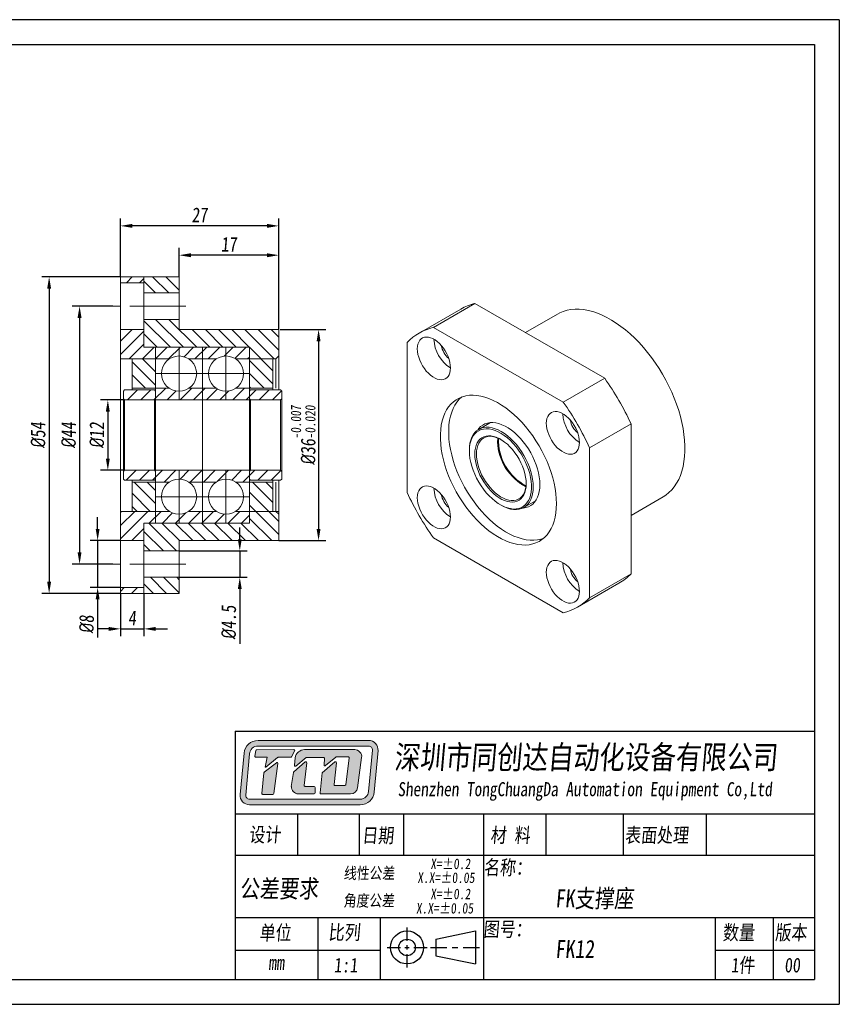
# Model space of a CAD drawing. Header units: millimetres. Extents: x 829 to 1066, y 138 to 306.
# Tile 2 of 2: x 926 to 1066, y 138 to 306. Entities that reach past the tile are written whole.
import ezdxf

# ---------------------------------------------------------------- set-up
doc = ezdxf.new("R2010")
doc.units = ezdxf.units.MM
doc.linetypes.add('CENTER2', pattern=[28.575, 19.05, -3.175, 3.175, -3.175])
doc.layers.get('0').update_dxf_attribs({"lineweight": 20})
for name, color, linetype, lineweight in [('中心线', 5, 'CENTER2', 13), ('外框', 7, 'Continuous', 25), ('文字', 3, 'Continuous', 18), ('标注', 1, 'Continuous', 13)]:
    doc.layers.add(name, color=color, linetype=linetype, lineweight=lineweight)
doc.styles.get("Standard").update_dxf_attribs({"font": 'SimSun.ttf', "width": 0.8, "oblique": 5})
doc.dimstyles.new('ISO-25', dxfattribs={"dimtxt": 2.5, "dimasz": 2, "dimexe": 1.25, "dimexo": 0, "dimtad": 1, "dimzin": 9, "dimdsep": 46, "dimtxsty": 'Standard', "dimcen": 2.5, "dimadec": 0, "dimazin": 2, "dimtfac": 1, "dimtix": 1, "dimtmove": 0, "dimatfit": 0, "dimfxl": 0, "dimarcsym": 0})

# ---------------------------------------------------------------- blocks, each defined once
blk = doc.blocks.new('Y')
at = {"lineweight": 30}
for p, q in [((-4136.76, 2009.27), (-3862.74, 2009.27)), ((-4154.44, 2003.97), (-3857.44, 2003.97)), ((-4154.44, 2003.97), (-3857.44, 2003.97))]:
    blk.add_line(p, q, dxfattribs=at)
for points in [[(-3857.44, 2213.99), (-4154.44, 2213.99), (-4154.44, 2003.97)], [(-4136.76, 2009.27), (-4136.76, 2208.69), (-3862.74, 2208.69)]]:
    blk.add_lwpolyline(points, dxfattribs=at)
blk = doc.blocks.new('W')
at = {"lineweight": 30}
for p, q in [((-3857.44, 2213.99), (-3857.44, 2003.97)), ((-3857.44, 2213.99), (-3857.44, 2003.97)), ((-3862.74, 2208.69), (-3862.74, 2009.27))]:
    blk.add_line(p, q, dxfattribs=at)
blk.add_blockref('Y', (0, 0))
blk = doc.blocks.new('*D10')
at = {"layer": 'Defpoints', "color": 0, "transparency": 16777216}
for p in [(942.33, 256.68), (936.66, 212.68), (942.33, 212.68)]:
    blk.add_point(p, dxfattribs=at)
at = {"layer": '标注', "color": 0, "lineweight": -2, "transparency": 16777216}
for p, q in [((942.33, 256.68), (935.41, 256.68)), ((936.66, 254.68), (936.66, 214.68)), ((942.33, 212.68), (935.41, 212.68))]:
    blk.add_line(p, q, dxfattribs=at)
at = {"layer": '标注', "color": 0, "transparency": 16777216}
for points in [[(936.32, 254.68), (936.99, 254.68), (936.66, 256.68)], [(936.32, 214.68), (936.99, 214.68), (936.66, 212.68)]]:
    blk.add_solid(points, dxfattribs=at)
at = {"layer": '标注', "color": 0, "transparency": 16777216, "insert": (934.78, 234.68), "char_height": 2.5, "attachment_point": 5, "rotation": 90}
blk.add_mtext('{\\fISOCPEUR|b0|i0|c0|p34;%%C}44', dxfattribs=at)
blk = doc.blocks.new('*D11')
at = {"layer": 'Defpoints', "color": 0, "transparency": 16777216}
for p in [(943.64, 261.68), (931.47, 207.68), (943.64, 207.68)]:
    blk.add_point(p, dxfattribs=at)
at = {"layer": '标注', "color": 0, "lineweight": -2, "transparency": 16777216}
for p, q in [((943.64, 261.68), (930.22, 261.68)), ((931.47, 259.68), (931.47, 209.68)), ((943.64, 207.68), (930.22, 207.68))]:
    blk.add_line(p, q, dxfattribs=at)
at = {"layer": '标注', "color": 0, "transparency": 16777216}
for points in [[(931.13, 259.68), (931.8, 259.68), (931.47, 261.68)], [(931.13, 209.68), (931.8, 209.68), (931.47, 207.68)]]:
    blk.add_solid(points, dxfattribs=at)
at = {"layer": '标注', "color": 0, "transparency": 16777216, "insert": (929.59, 234.68), "char_height": 2.5, "attachment_point": 5, "rotation": 90}
blk.add_mtext('{\\fISOCPEUR|b0|i0|c0|p34;%%C}54', dxfattribs=at)
blk = doc.blocks.new('*D12')
at = {"layer": 'Defpoints', "color": 0, "transparency": 16777216}
for p in [(970.87, 252.68), (970.64, 216.68), (977.43, 216.68)]:
    blk.add_point(p, dxfattribs=at)
at = {"layer": '标注', "color": 0, "lineweight": -2, "transparency": 16777216}
for p, q in [((970.87, 252.68), (978.68, 252.68)), ((977.43, 250.68), (977.43, 218.68)), ((970.64, 216.68), (978.68, 216.68))]:
    blk.add_line(p, q, dxfattribs=at)
at = {"layer": '标注', "color": 0, "transparency": 16777216}
for points in [[(977.09, 250.68), (977.76, 250.68), (977.43, 252.68)], [(977.09, 218.68), (977.76, 218.68), (977.43, 216.68)]]:
    blk.add_solid(points, dxfattribs=at)
at = {"layer": '标注', "color": 0, "transparency": 16777216, "insert": (974.81, 234.68), "char_height": 2.5, "attachment_point": 5, "rotation": 90}
blk.add_mtext('{\\fISOCPEUR|b0|i0|c0|p34;%%C}36{\\H0.7x;\\S-0.007^ -0.020;}', dxfattribs=at)
blk = doc.blocks.new('*D13')
at = {"layer": 'Defpoints', "color": 0, "transparency": 16777216}
for p in [(943.64, 270.37), (943.64, 261.68), (970.64, 252.68)]:
    blk.add_point(p, dxfattribs=at)
at = {"layer": '标注', "color": 0, "lineweight": -2, "transparency": 16777216}
for p, q in [((943.64, 261.68), (943.64, 271.62)), ((970.64, 252.68), (970.64, 271.62)), ((968.64, 270.37), (945.64, 270.37))]:
    blk.add_line(p, q, dxfattribs=at)
at = {"layer": '标注', "color": 0, "transparency": 16777216}
for points in [[(945.64, 270.71), (945.64, 270.04), (943.64, 270.37)], [(968.64, 270.71), (968.64, 270.04), (970.64, 270.37)]]:
    blk.add_solid(points, dxfattribs=at)
at = {"layer": '标注', "color": 0, "transparency": 16777216, "insert": (957.14, 272.25), "char_height": 2.5, "attachment_point": 5}
blk.add_mtext('27', dxfattribs=at)
blk = doc.blocks.new('*D14')
at = {"layer": 'Defpoints', "color": 0, "transparency": 16777216}
for p in [(953.64, 265.37), (953.64, 261.68), (970.64, 252.68)]:
    blk.add_point(p, dxfattribs=at)
at = {"layer": '标注', "color": 0, "lineweight": -2, "transparency": 16777216}
for p, q in [((953.64, 261.68), (953.64, 266.62)), ((970.64, 252.68), (970.64, 266.62)), ((968.64, 265.37), (955.64, 265.37))]:
    blk.add_line(p, q, dxfattribs=at)
at = {"layer": '标注', "color": 0, "transparency": 16777216}
for points in [[(955.64, 265.7), (955.64, 265.03), (953.64, 265.37)], [(968.64, 265.7), (968.64, 265.03), (970.64, 265.37)]]:
    blk.add_solid(points, dxfattribs=at)
at = {"layer": '标注', "color": 0, "transparency": 16777216, "insert": (962.14, 267.24), "char_height": 2.5, "attachment_point": 5}
blk.add_mtext('17', dxfattribs=at)
blk = doc.blocks.new('*D15')
at = {"layer": 'Defpoints', "color": 0, "transparency": 16777216}
for p in [(953.64, 214.93), (953.64, 210.43), (963.99, 210.43)]:
    blk.add_point(p, dxfattribs=at)
at = {"layer": '标注', "color": 0, "lineweight": -2, "transparency": 16777216}
for p, q in [((963.99, 216.93), (963.99, 218.93)), ((953.64, 214.93), (965.24, 214.93)), ((963.99, 214.93), (963.99, 210.43)), ((953.64, 210.43), (965.24, 210.43)), ((963.99, 208.43), (963.99, 199.06))]:
    blk.add_line(p, q, dxfattribs=at)
at = {"layer": '标注', "color": 0, "transparency": 16777216}
for points in [[(963.65, 216.93), (964.32, 216.93), (963.99, 214.93)], [(963.65, 208.43), (964.32, 208.43), (963.99, 210.43)]]:
    blk.add_solid(points, dxfattribs=at)
at = {"layer": '标注', "color": 0, "transparency": 16777216, "insert": (962.11, 202.75), "char_height": 2.5, "attachment_point": 5, "rotation": 90}
blk.add_mtext('{\\fISOCPEUR|b0|i0|c0|p34;%%C}4.5', dxfattribs=at)
blk = doc.blocks.new('*D16')
at = {"layer": 'Defpoints', "color": 0, "transparency": 16777216}
for p in [(943.64, 216.68), (939.74, 208.68), (943.64, 208.68)]:
    blk.add_point(p, dxfattribs=at)
at = {"layer": '标注', "color": 0, "lineweight": -2, "transparency": 16777216}
for p, q in [((939.74, 218.68), (939.74, 220.68)), ((943.64, 216.68), (938.49, 216.68)), ((939.74, 216.68), (939.74, 208.68)), ((943.64, 208.68), (938.49, 208.68)), ((939.74, 206.68), (939.74, 200.14))]:
    blk.add_line(p, q, dxfattribs=at)
at = {"layer": '标注', "color": 0, "transparency": 16777216}
for points in [[(939.41, 218.68), (940.07, 218.68), (939.74, 216.68)], [(939.41, 206.68), (940.07, 206.68), (939.74, 208.68)]]:
    blk.add_solid(points, dxfattribs=at)
at = {"layer": '标注', "color": 0, "transparency": 16777216, "insert": (937.86, 202.41), "char_height": 2.5, "attachment_point": 5, "rotation": 90}
blk.add_mtext('{\\fISOCPEUR|b0|i0|c0|p34;%%C}8', dxfattribs=at)
blk = doc.blocks.new('*D17')
at = {"layer": 'Defpoints', "color": 0, "transparency": 16777216}
for p in [(943.64, 207.68), (947.64, 207.68), (947.64, 201.63)]:
    blk.add_point(p, dxfattribs=at)
at = {"layer": '标注', "color": 0, "lineweight": -2, "transparency": 16777216}
for p, q in [((943.64, 207.68), (943.64, 200.38)), ((947.64, 207.68), (947.64, 200.38)), ((941.64, 201.63), (939.64, 201.63)), ((943.64, 201.63), (947.64, 201.63)), ((949.64, 201.63), (951.64, 201.63))]:
    blk.add_line(p, q, dxfattribs=at)
at = {"layer": '标注', "color": 0, "transparency": 16777216}
for points in [[(941.64, 201.96), (941.64, 201.29), (943.64, 201.63)], [(949.64, 201.96), (949.64, 201.29), (947.64, 201.63)]]:
    blk.add_solid(points, dxfattribs=at)
at = {"layer": '标注', "color": 0, "transparency": 16777216, "insert": (945.64, 203.5), "char_height": 2.5, "attachment_point": 5}
blk.add_mtext('4', dxfattribs=at)
blk = doc.blocks.new('*D18')
at = {"layer": 'Defpoints', "color": 0, "transparency": 16777216}
for p in [(944.34, 240.68), (941.48, 228.68), (944.34, 228.68)]:
    blk.add_point(p, dxfattribs=at)
at = {"layer": '标注', "color": 0, "lineweight": -2, "transparency": 16777216}
for p, q in [((944.34, 240.68), (940.23, 240.68)), ((941.48, 238.68), (941.48, 230.68)), ((944.34, 228.68), (940.23, 228.68))]:
    blk.add_line(p, q, dxfattribs=at)
at = {"layer": '标注', "color": 0, "transparency": 16777216}
for points in [[(941.14, 238.68), (941.81, 238.68), (941.48, 240.68)], [(941.14, 230.68), (941.81, 230.68), (941.48, 228.68)]]:
    blk.add_solid(points, dxfattribs=at)
at = {"layer": '标注', "color": 0, "transparency": 16777216, "insert": (939.6, 234.68), "char_height": 2.5, "attachment_point": 5, "rotation": 90}
blk.add_mtext('{\\fISOCPEUR|b0|i0|c0|p34;%%C}12', dxfattribs=at)

msp = doc.modelspace()

# ---------------------------------------------------------------- hatches: boundary and pattern name
h = msp.add_hatch()
h.set_pattern_fill('ANSI31', color=2, scale=0.5)
h.set_pattern_definition([(45, (-270.562, -31.8115), (-1.122532, 1.122532), [])])
h.paths.add_polyline_path([(947.635, 261.679), (943.635, 261.679), (943.635, 260.679), (947.635, 260.679)])
h.paths.add_polyline_path([(949.635, 249.679), (947.635, 249.679), (947.635, 252.679), (943.635, 252.679), (943.635, 247.679), (949.635, 247.679)])
h.paths.add_polyline_path([(953.635, 249.679), (949.635, 249.679), (949.635, 247.679), (951.977, 247.679, -0.1474768), (953.635, 248.179)])
h.paths.add_polyline_path([(957.635, 249.679), (953.635, 249.679), (953.635, 248.179, -0.1474768), (955.294, 247.679), (957.635, 247.679)])
h.paths.add_polyline_path([(961.635, 249.679), (957.635, 249.679), (957.635, 247.679), (959.977, 247.679, -0.1474768), (961.635, 248.179)])
h.paths.add_polyline_path([(965.635, 249.679), (961.635, 249.679), (961.635, 248.179, -0.1474768), (963.294, 247.679), (965.635, 247.679)])
h.paths.add_polyline_path([(971.135, 242.179), (970.935, 242.379), (965.835, 242.379), (965.635, 242.179), (965.635, 240.879), (965.835, 240.679), (970.935, 240.679), (971.135, 240.879)])
h.paths.add_polyline_path([(965.635, 242.679), (963.294, 242.679, -0.1474768), (961.635, 242.179), (961.635, 240.679), (965.635, 240.679)])
h.paths.add_polyline_path([(961.635, 242.179, -0.1474768), (959.977, 242.679), (957.635, 242.679), (957.635, 240.679), (961.635, 240.679)])
h.paths.add_polyline_path([(957.635, 242.679), (955.294, 242.679, -0.1474768), (953.635, 242.179), (953.635, 240.679), (957.635, 240.679)])
h.paths.add_polyline_path([(953.635, 242.179, -0.1474768), (951.977, 242.679), (949.635, 242.679), (949.635, 240.879), (949.435, 240.679), (949.435, 228.679), (949.635, 228.479), (949.635, 228.679), (949.635, 240.679), (953.635, 240.679)])
h.paths.add_polyline_path([(949.635, 242.179), (949.435, 242.379), (944.335, 242.379), (944.135, 242.179), (944.135, 240.879), (944.335, 240.679), (949.435, 240.679), (949.635, 240.879)])
h.paths.add_polyline_path([(949.635, 228.479), (949.435, 228.679), (944.335, 228.679), (944.135, 228.479), (944.135, 227.179), (944.335, 226.979), (949.435, 226.979), (949.635, 227.179)])
h.paths.add_polyline_path([(953.635, 228.679), (949.635, 228.679), (949.635, 226.679), (951.977, 226.679, -0.1474768), (953.635, 227.179)])
h.paths.add_polyline_path([(957.635, 228.679), (953.635, 228.679), (953.635, 227.179, -0.1474768), (955.294, 226.679), (957.635, 226.679)])
h.paths.add_polyline_path([(961.635, 228.679), (957.635, 228.679), (957.635, 226.679), (959.977, 226.679, -0.1474768), (961.635, 227.179)])
h.paths.add_polyline_path([(965.635, 228.679), (961.635, 228.679), (961.635, 227.179, -0.1474768), (963.294, 226.679), (965.635, 226.679)])
h.paths.add_polyline_path([(971.135, 228.479), (970.935, 228.679), (965.835, 228.679), (965.635, 228.479), (965.635, 227.179), (965.835, 226.979), (970.935, 226.979), (971.135, 227.179)])
h.paths.add_polyline_path([(965.635, 221.679), (963.294, 221.679, -0.1474768), (961.635, 221.179), (961.635, 219.679), (965.635, 219.679)])
h.paths.add_polyline_path([(959.977, 221.679), (957.635, 221.679), (957.635, 219.679), (961.635, 219.679), (961.635, 221.179, -0.1474768)])
h.paths.add_polyline_path([(957.635, 221.679), (955.294, 221.679, -0.1474768), (953.635, 221.179), (953.635, 219.679), (957.635, 219.679)])
h.paths.add_polyline_path([(953.635, 221.179, -0.1474768), (951.977, 221.679), (949.635, 221.679), (949.635, 219.679), (953.635, 219.679)])
h.paths.add_polyline_path([(949.635, 221.679), (945.635, 221.679), (943.635, 221.679), (943.635, 216.679), (947.635, 216.679), (947.635, 219.679), (949.635, 219.679)])
h.paths.add_polyline_path([(947.635, 208.679), (943.635, 208.679), (943.635, 207.679), (947.635, 207.679)])
h = msp.add_hatch()
h.set_pattern_fill('ANSI31', color=2, scale=0.5, angle=90)
h.set_pattern_definition([(135, (-270.562, -31.8115), (-1.122532, -1.122532), [])])
h.paths.add_polyline_path([(953.635, 261.679), (947.635, 261.679), (947.635, 258.929), (953.635, 258.929)])
h.paths.add_polyline_path([(970.635, 252.679), (953.635, 252.679), (953.635, 254.429), (947.635, 254.429), (947.635, 249.679), (965.635, 249.679), (965.635, 247.679), (970.135, 247.679), (970.635, 248.179)])
h.paths.add_polyline_path([(949.635, 247.679), (945.635, 247.679), (945.635, 242.679), (949.635, 242.679)])
h.paths.add_polyline_path([(969.635, 247.679), (965.635, 247.679), (965.635, 242.679), (969.635, 242.679)])
h.paths.add_polyline_path([(969.635, 226.679), (965.635, 226.679), (965.635, 221.679), (969.635, 221.679)])
h.paths.add_polyline_path([(949.635, 226.679), (945.635, 226.679), (945.635, 221.679), (949.635, 221.679)])
h.paths.add_polyline_path([(953.635, 216.679), (970.635, 216.679), (970.635, 221.179), (970.135, 221.679), (965.635, 221.679), (965.635, 219.679), (949.635, 219.679), (947.635, 219.679), (947.635, 214.929), (953.635, 214.929)])
h.paths.add_polyline_path([(953.635, 210.429), (947.635, 210.429), (947.635, 207.679), (953.635, 207.679)])
at = {"layer": '文字'}
h = msp.add_hatch(color=256, dxfattribs=at)
h.dxf.hatch_style = 1
h.paths.add_polyline_path([(985.977, 182.602), (967.095, 182.602, 0.3871904), (964.71, 180.429), (964.051, 173.37, 0.4417631), (965.64, 171.624), (984.533, 171.624, 0.3876272), (986.918, 173.8), (987.567, 180.859, 0.4413093)])
h.paths.add_polyline_path([(985.977, 181.643, -0.4413093), (986.613, 180.946), (985.964, 173.888, -0.3876272), (984.533, 172.582), (965.64, 172.582, -0.4417631), (965.005, 173.281), (965.664, 180.34, -0.3871904), (967.095, 181.643)], flags=16)
h.paths.add_polyline_path([(973.2, 181.029, -0.5692565), (973.341, 180.793), (972.806, 179.806, -0.2751589), (972.666, 179.722), (970.512, 179.722, 0.1785487), (970.409, 179.684), (968.455, 178.016), (968.318, 178.016), (968.63, 179.725), (966.733, 179.725, -0.4551699), (966.575, 179.906), (966.709, 180.875, -0.3736999), (966.867, 181.013)], flags=0)
h.paths.add_polyline_path([(970.244, 178.801, -0.6728841), (970.5, 178.654), (969.809, 173.532, -0.3754282), (969.651, 173.394), (967.903, 173.394, -0.4451596), (967.745, 173.57), (968.112, 177.07, -0.2032664), (968.172, 177.179)], flags=0)
h.paths.add_polyline_path([(975.037, 181.029), (983.584, 181.029, -0.4535474), (984.772, 179.673), (984.086, 174.529, -0.3759441), (982.899, 173.49), (977.831, 173.49, -0.443757), (977.672, 173.665), (978.013, 177.077), (980.207, 178.94, -0.6781546), (980.469, 178.801), (980.063, 175.085, 0.4464345), (980.222, 174.908), (981.918, 174.908, 0.3783283), (982.076, 175.048), (982.646, 179.614, 0.4510331), (982.487, 179.793), (980.492, 179.793, 0.1736567), (980.39, 179.757), (978.618, 178.3, -0.6630003), (978.357, 178.437), (978.449, 179.536, 0.4388203), (978.29, 179.709), (975.385, 179.709, 0.1753949), (975.283, 179.672), (973.554, 178.232, -0.6807563), (973.294, 178.374), (973.452, 179.632, -0.3779258)], flags=0)
h.paths.add_polyline_path([(973.203, 177.234), (975.133, 178.931, -0.6841835), (975.397, 178.794), (974.978, 174.936, 0.4462884), (975.137, 174.759), (976.686, 174.759, -0.4142136), (976.846, 174.599), (976.846, 173.649, -0.4142136), (976.686, 173.49), (973.977, 173.49, -0.4294817), (972.78, 174.75), (973.15, 177.139, -0.1758286)], flags=0)
h.paths.add_polyline_path([(973.341, 180.793, 0.5692565), (973.2, 181.029), (966.867, 181.013, 0.3736999), (966.709, 180.875), (966.575, 179.906, 0.4551699), (966.733, 179.725), (968.63, 179.725), (968.318, 178.016), (968.455, 178.016), (970.409, 179.684, -0.1785487), (970.512, 179.722), (972.666, 179.722, 0.2751589), (972.806, 179.806)], flags=0)
h.paths.add_polyline_path([(970.5, 178.654, 0.6728841), (970.244, 178.801), (968.172, 177.179, 0.2032664), (968.112, 177.07), (967.745, 173.57, 0.4451596), (967.903, 173.394), (969.651, 173.394, 0.3754282), (969.809, 173.532)], flags=0)
h.paths.add_polyline_path([(975.397, 178.794, 0.6841835), (975.133, 178.931), (973.203, 177.234, 0.1758286), (973.15, 177.139), (972.78, 174.75, 0.4294817), (973.977, 173.49), (976.686, 173.49, 0.4142136), (976.846, 173.649), (976.846, 174.599, 0.4142136), (976.686, 174.759), (975.137, 174.759, -0.4462884), (974.978, 174.936)], flags=0)
h.paths.add_polyline_path([(983.584, 181.029), (975.037, 181.029, 0.3779258), (973.452, 179.632), (973.294, 178.374, 0.6807563), (973.554, 178.232), (975.283, 179.672, -0.1753949), (975.385, 179.709), (978.29, 179.709, -0.4388203), (978.449, 179.536), (978.357, 178.437, 0.6630003), (978.618, 178.3), (980.39, 179.757, -0.1736567), (980.492, 179.793), (982.487, 179.793, -0.4510331), (982.646, 179.614), (982.076, 175.048, -0.3783283), (981.918, 174.908), (980.222, 174.908, -0.4464345), (980.063, 175.085), (980.469, 178.801, 0.6781546), (980.207, 178.94), (978.013, 177.077), (977.672, 173.665, 0.443757), (977.831, 173.49), (982.899, 173.49, 0.3759441), (984.086, 174.529), (984.772, 179.673, 0.4535474)], flags=0)
h = msp.add_hatch(color=256, dxfattribs=at)
h.dxf.hatch_style = 1
h.paths.add_polyline_path([(973.341, 180.793, 0.5692565), (973.2, 181.029), (966.867, 181.013, 0.3736999), (966.709, 180.875), (966.575, 179.906, 0.4551699), (966.733, 179.725), (968.63, 179.725), (968.318, 178.016), (968.455, 178.016), (970.409, 179.684, -0.1785487), (970.512, 179.722), (972.666, 179.722, 0.2751589), (972.806, 179.806)])
h.paths.add_polyline_path([(970.5, 178.654, 0.6728841), (970.244, 178.801), (968.172, 177.179, 0.2032664), (968.112, 177.07), (967.745, 173.57, 0.4451596), (967.903, 173.394), (969.651, 173.394, 0.3754282), (969.809, 173.532)])
h.paths.add_polyline_path([(975.397, 178.794, 0.6841835), (975.133, 178.931), (973.203, 177.234, 0.1758286), (973.15, 177.139), (972.78, 174.75, 0.4294817), (973.977, 173.49), (976.686, 173.49, 0.4142136), (976.846, 173.649), (976.846, 174.599, 0.4142136), (976.686, 174.759), (975.137, 174.759, -0.4462884), (974.978, 174.936)])
h.paths.add_polyline_path([(983.584, 181.029), (975.037, 181.029, 0.3779258), (973.452, 179.632), (973.294, 178.374, 0.6807563), (973.554, 178.232), (975.283, 179.672, -0.1753949), (975.385, 179.709), (978.29, 179.709, -0.4388203), (978.449, 179.536), (978.357, 178.437, 0.6630003), (978.618, 178.3), (980.39, 179.757, -0.1736567), (980.492, 179.793), (982.487, 179.793, -0.4510331), (982.646, 179.614), (982.076, 175.048, -0.3783283), (981.918, 174.908), (980.222, 174.908, -0.4464345), (980.063, 175.085), (980.469, 178.801, 0.6781546), (980.207, 178.94), (978.013, 177.077), (977.672, 173.665, 0.443757), (977.831, 173.49), (982.899, 173.49, 0.3759441), (984.086, 174.529), (984.772, 179.673, 0.4535474)])

# ---------------------------------------------------------------- linework, layer by layer
at = {"color": 7, "linetype": 'Continuous', "lineweight": 15}
for p, q in [((943.635, 261.679), (953.635, 261.679)), ((943.635, 260.679), (943.635, 261.679)), ((947.635, 260.679), (943.635, 260.679)), ((943.635, 260.679), (943.635, 252.679)), ((947.635, 261.679), (947.635, 258.929)), ((953.635, 258.929), (953.635, 261.679)), ((947.635, 258.929), (947.635, 249.679)), ((953.635, 258.929), (947.635, 258.929)), ((947.635, 254.429), (947.635, 258.929)), ((953.635, 254.429), (953.635, 258.929)), ((1004.102, 257.148), (997.031, 253.066)), ((1004.102, 257.148), (1026.238, 244.37)), ((1001.671, 256.178), (994.6, 252.096)), ((1018.192, 255.323), (1012.728, 252.169)), ((947.635, 254.429), (953.635, 254.429)), ((953.635, 252.679), (953.635, 254.429)), ((943.635, 252.679), (947.635, 252.679)), ((943.635, 247.679), (943.635, 252.679)), ((953.635, 252.679), (970.635, 252.679)), ((970.635, 247.679), (970.635, 252.679)), ((997.031, 253.066), (1019.167, 240.288)), ((992.543, 224.913), (992.543, 250.474)), ((949.635, 240.879), (949.635, 249.679)), ((965.635, 240.679), (965.635, 249.679)), ((949.635, 247.679), (943.635, 247.679)), ((943.635, 247.679), (943.635, 221.679)), ((945.635, 247.679), (945.635, 242.679)), ((970.135, 247.679), (965.635, 247.679)), ((969.635, 242.679), (969.635, 247.679)), ((970.135, 242.679), (970.135, 247.679)), ((970.635, 242.379), (970.635, 247.679)), ((1026.238, 244.37), (1019.167, 240.288)), ((944.335, 242.379), (944.135, 242.179)), ((944.135, 240.879), (944.135, 242.179)), ((944.335, 242.379), (949.435, 242.379)), ((945.635, 242.679), (949.635, 242.679)), ((945.635, 242.679), (945.635, 242.379)), ((949.635, 242.179), (949.435, 242.379)), ((965.635, 242.679), (969.635, 242.679)), ((965.835, 242.379), (965.635, 242.179)), ((965.635, 240.879), (965.635, 242.179)), ((965.835, 242.379), (970.935, 242.379)), ((969.635, 242.379), (969.635, 242.679)), ((971.135, 242.179), (970.935, 242.379)), ((971.135, 240.879), (971.135, 242.179)), ((944.135, 240.879), (944.335, 240.679)), ((944.135, 228.479), (944.135, 240.879)), ((944.335, 240.679), (944.335, 228.679)), ((944.335, 240.679), (949.435, 240.679)), ((949.435, 240.679), (949.635, 240.879)), ((949.435, 228.679), (949.435, 240.679)), ((965.635, 240.679), (949.635, 240.679)), ((949.635, 228.679), (949.635, 240.679)), ((965.635, 240.879), (965.835, 240.679)), ((965.635, 240.679), (965.635, 228.679)), ((965.835, 240.679), (965.835, 228.679)), ((965.835, 240.679), (970.935, 240.679)), ((970.935, 240.679), (971.135, 240.879)), ((970.935, 228.679), (970.935, 240.679)), ((971.135, 240.879), (971.135, 228.479)), ((1006.749, 236.824), (1004.744, 235.667)), ((1030.726, 236.595), (1023.655, 232.513)), ((1030.726, 236.595), (1030.726, 211.034)), ((1003.149, 232.142), (1003.149, 231.979)), ((1023.655, 232.513), (1023.655, 206.952)), ((944.335, 228.679), (944.135, 228.479)), ((944.135, 227.179), (944.135, 228.479)), ((949.435, 228.679), (944.335, 228.679)), ((949.635, 228.479), (949.435, 228.679)), ((949.635, 228.679), (965.635, 228.679)), ((949.635, 228.679), (949.635, 219.679)), ((949.635, 227.179), (949.635, 228.479)), ((965.835, 228.679), (965.635, 228.479)), ((965.635, 219.679), (965.635, 228.679)), ((965.635, 227.179), (965.635, 228.479)), ((970.935, 228.679), (965.835, 228.679)), ((971.135, 228.479), (970.935, 228.679)), ((971.135, 227.179), (971.135, 228.479)), ((944.135, 227.179), (944.335, 226.979)), ((949.435, 226.979), (944.335, 226.979)), ((945.635, 226.979), (945.635, 226.679)), ((949.435, 226.979), (949.635, 227.179)), ((965.635, 227.179), (965.835, 226.979)), ((970.935, 226.979), (965.835, 226.979)), ((969.635, 226.679), (969.635, 226.979)), ((970.635, 221.679), (970.635, 226.979)), ((970.935, 226.979), (971.135, 227.179)), ((949.635, 226.679), (945.635, 226.679)), ((945.635, 226.679), (945.635, 221.679)), ((969.635, 226.679), (965.635, 226.679)), ((969.635, 221.679), (969.635, 226.679)), ((969.635, 226.679), (969.635, 221.679)), ((970.135, 226.679), (970.135, 221.679)), ((1012.444, 222.33), (1014.448, 223.487)), ((1030.726, 220.992), (1036.19, 224.146)), ((1008.452, 222.794), (1008.593, 222.712)), ((943.635, 221.679), (945.635, 221.679)), ((943.635, 216.679), (943.635, 221.679)), ((965.635, 221.679), (970.635, 221.679)), ((970.635, 216.679), (970.635, 221.679)), ((947.635, 208.679), (947.635, 219.679)), ((947.635, 216.679), (943.635, 216.679)), ((943.635, 216.679), (943.635, 208.679)), ((947.635, 216.679), (947.635, 214.929)), ((970.635, 216.679), (953.635, 216.679)), ((953.635, 214.929), (953.635, 216.679)), ((1019.167, 204.36), (997.031, 217.139)), ((953.635, 214.929), (947.635, 214.929)), ((953.635, 210.429), (953.635, 214.929)), ((947.635, 210.429), (953.635, 210.429)), ((947.635, 210.429), (947.635, 207.679)), ((953.635, 207.679), (953.635, 210.429)), ((1030.726, 211.034), (1023.655, 206.952)), ((943.635, 208.679), (947.635, 208.679)), ((943.635, 207.679), (943.635, 208.679)), ((1021.598, 205.33), (1028.669, 209.412)), ((943.635, 207.679), (953.635, 207.679))]:
    msp.add_line(p, q, dxfattribs=at)
for p, q in [((947.635, 249.679), (965.635, 249.679)), ((957.635, 219.679), (957.635, 249.679)), ((951.977, 247.679), (949.635, 247.679)), ((957.635, 247.679), (955.294, 247.679)), ((957.635, 247.679), (959.977, 247.679)), ((963.294, 247.679), (965.635, 247.679)), ((970.135, 247.679), (970.635, 248.179)), ((951.977, 242.679), (949.635, 242.679)), ((957.635, 242.679), (955.294, 242.679)), ((957.635, 242.679), (959.977, 242.679)), ((963.294, 242.679), (965.635, 242.679)), ((951.977, 226.679), (949.635, 226.679)), ((957.635, 226.679), (955.294, 226.679)), ((957.635, 226.679), (959.977, 226.679)), ((963.294, 226.679), (965.635, 226.679)), ((945.635, 221.679), (949.635, 221.679)), ((951.977, 221.679), (949.635, 221.679)), ((957.635, 221.679), (955.294, 221.679)), ((957.635, 221.679), (959.977, 221.679)), ((963.294, 221.679), (965.635, 221.679)), ((970.135, 221.679), (970.635, 221.179)), ((947.635, 219.679), (949.635, 219.679)), ((949.635, 219.679), (965.635, 219.679))]:
    msp.add_line(p, q)
at = {"color": 7, "linetype": 'Continuous', "lineweight": 15, "flags": 128}
for points in [[(1018.192, 255.323), (1018.555, 255.517), (1019.165, 255.775), (1019.808, 255.969), (1020.48, 256.097), (1021.18, 256.16), (1021.904, 256.156), (1022.649, 256.087), (1023.412, 255.951), (1024.19, 255.75), (1024.981, 255.485), (1025.78, 255.156), (1026.585, 254.765), (1027.393, 254.314), (1028.2, 253.804), (1029.002, 253.237), (1029.798, 252.616), (1030.583, 251.943), (1031.354, 251.221), (1032.108, 250.452), (1032.843, 249.641), (1033.555, 248.789), (1034.241, 247.901), (1034.899, 246.981), (1035.526, 246.031), (1036.119, 245.055), (1036.677, 244.059), (1037.196, 243.044), (1037.675, 242.017), (1038.111, 240.98), (1038.504, 239.939), (1038.851, 238.896), (1039.151, 237.857), (1039.403, 236.825), (1039.606, 235.805), (1039.759, 234.801), (1039.861, 233.817), (1039.912, 232.857), (1039.912, 231.924), (1039.861, 231.023), (1039.759, 230.157), (1039.606, 229.329), (1039.403, 228.544), (1039.151, 227.803), (1038.851, 227.111), (1038.504, 226.469), (1038.111, 225.88), (1037.675, 225.348), (1037.196, 224.873), (1036.677, 224.459), (1036.19, 224.146)], [(999.927, 246.133), (999.901, 246.593), (999.823, 247.075), (999.693, 247.569), (999.516, 248.068), (999.293, 248.56), (999.03, 249.038), (998.73, 249.492), (998.4, 249.914), (998.046, 250.296), (997.675, 250.631), (997.292, 250.913), (996.906, 251.136), (996.524, 251.296), (996.152, 251.39), (995.798, 251.417), (995.468, 251.376), (995.169, 251.267), (994.905, 251.093), (994.682, 250.858), (994.505, 250.564), (994.376, 250.219), (994.297, 249.828), (994.271, 249.398), (994.297, 248.938), (994.376, 248.457), (994.505, 247.962), (994.682, 247.464), (994.905, 246.971), (995.169, 246.493), (995.468, 246.039), (995.798, 245.617), (996.152, 245.235), (996.524, 244.9), (996.906, 244.618), (997.292, 244.396), (997.675, 244.236), (998.046, 244.141), (998.4, 244.114), (998.73, 244.156), (999.03, 244.264), (999.293, 244.438), (999.516, 244.673), (999.693, 244.967), (999.823, 245.312), (999.901, 245.703), (999.927, 246.133)], [(1017.999, 222.998), (1017.973, 223.838), (1017.895, 224.703), (1017.767, 225.589), (1017.588, 226.492), (1017.36, 227.406), (1017.084, 228.326), (1016.76, 229.249), (1016.392, 230.169), (1015.98, 231.082), (1015.527, 231.982), (1015.036, 232.865), (1014.508, 233.726), (1013.947, 234.561), (1013.355, 235.366), (1012.736, 236.136), (1012.093, 236.867), (1011.429, 237.556), (1010.747, 238.199), (1010.052, 238.792), (1009.347, 239.333), (1008.635, 239.818), (1007.92, 240.246), (1007.207, 240.613), (1006.497, 240.919), (1005.797, 241.16), (1005.108, 241.337), (1004.435, 241.448), (1003.781, 241.493), (1003.149, 241.47), (1002.544, 241.382), (1001.967, 241.227), (1001.422, 241.007), (1000.912, 240.723), (1000.44, 240.377), (1000.007, 239.97), (999.617, 239.503), (999.27, 238.981), (998.97, 238.405), (998.718, 237.779), (998.514, 237.105), (998.36, 236.388), (998.258, 235.63), (998.206, 234.837), (998.206, 234.011), (998.258, 233.158), (998.36, 232.282), (998.514, 231.387), (998.718, 230.479), (998.97, 229.561), (999.27, 228.638), (999.617, 227.716), (1000.007, 226.799), (1000.44, 225.893), (1000.912, 225.001), (1001.422, 224.128), (1001.967, 223.279), (1002.544, 222.458), (1003.149, 221.67), (1003.781, 220.919), (1004.435, 220.209), (1005.108, 219.542), (1005.797, 218.924), (1006.497, 218.357), (1007.207, 217.843), (1007.92, 217.386), (1008.635, 216.989), (1009.347, 216.652), (1010.052, 216.379), (1010.747, 216.169), (1011.429, 216.025), (1012.093, 215.947), (1012.736, 215.936), (1013.355, 215.992), (1013.947, 216.113), (1014.508, 216.301), (1015.036, 216.553), (1015.527, 216.868), (1015.98, 217.245), (1016.392, 217.682), (1016.76, 218.177), (1017.084, 218.726), (1017.36, 219.328), (1017.588, 219.978), (1017.767, 220.674), (1017.895, 221.412), (1017.973, 222.188), (1017.999, 222.998)], [(1001.843, 241.184), (1001.421, 240.786), (1001.031, 240.32), (1000.685, 239.798), (1000.385, 239.222), (1000.132, 238.595), (999.928, 237.922), (999.775, 237.204), (999.672, 236.447), (999.62, 235.653), (999.62, 234.828), (999.672, 233.975), (999.775, 233.099), (999.928, 232.204), (1000.132, 231.295), (1000.385, 230.377), (1000.685, 229.455), (1001.031, 228.533), (1001.421, 227.616), (1001.854, 226.709), (1002.326, 225.817), (1002.836, 224.944), (1003.381, 224.095), (1003.958, 223.275), (1004.564, 222.487), (1005.195, 221.736), (1005.849, 221.025), (1006.522, 220.359), (1007.211, 219.74), (1007.912, 219.173), (1008.621, 218.66), (1009.335, 218.203), (1010.049, 217.805), (1010.761, 217.469), (1011.466, 217.195), (1012.162, 216.986), (1012.843, 216.842), (1013.507, 216.764), (1014.15, 216.753), (1014.769, 216.808), (1015.361, 216.93), (1015.77, 217.059)], [(1021.927, 233.432), (1021.901, 233.892), (1021.823, 234.374), (1021.693, 234.869), (1021.516, 235.367), (1021.293, 235.86), (1021.03, 236.338), (1020.73, 236.792), (1020.4, 237.214), (1020.046, 237.596), (1019.675, 237.931), (1019.292, 238.212), (1018.906, 238.435), (1018.524, 238.595), (1018.152, 238.69), (1017.798, 238.716), (1017.468, 238.675), (1017.169, 238.567), (1016.905, 238.393), (1016.682, 238.157), (1016.505, 237.864), (1016.376, 237.519), (1016.297, 237.128), (1016.271, 236.698), (1016.297, 236.238), (1016.376, 235.756), (1016.505, 235.262), (1016.682, 234.763), (1016.905, 234.271), (1017.169, 233.793), (1017.468, 233.339), (1017.798, 232.916), (1018.152, 232.534), (1018.524, 232.2), (1018.906, 231.918), (1019.292, 231.695), (1019.675, 231.535), (1020.046, 231.441), (1020.4, 231.414), (1020.73, 231.455), (1021.03, 231.564), (1021.293, 231.737), (1021.516, 231.973), (1021.693, 232.266), (1021.823, 232.612), (1021.901, 233.003), (1021.927, 233.432)], [(1015.17, 226.264), (1015.145, 226.9), (1015.068, 227.559), (1014.941, 228.236), (1014.765, 228.926), (1014.541, 229.62), (1014.272, 230.314), (1013.96, 231), (1013.607, 231.674), (1013.218, 232.328), (1012.795, 232.956), (1012.342, 233.554), (1011.863, 234.115), (1011.363, 234.634), (1010.847, 235.108), (1010.318, 235.531), (1009.782, 235.899), (1009.244, 236.21), (1008.708, 236.46), (1008.18, 236.648), (1007.663, 236.771), (1007.163, 236.828), (1006.685, 236.819), (1006.232, 236.745), (1005.809, 236.605), (1005.419, 236.401), (1005.067, 236.134), (1004.754, 235.808), (1004.568, 235.556)], [(1003.149, 232.142), (1003.176, 232.743), (1003.254, 233.308), (1003.384, 233.832), (1003.564, 234.309), (1003.792, 234.735), (1004.067, 235.105), (1004.385, 235.417), (1004.744, 235.667), (1005.14, 235.853), (1005.569, 235.973), (1006.027, 236.025), (1006.51, 236.01), (1007.014, 235.928), (1007.532, 235.779), (1008.06, 235.564), (1008.594, 235.286), (1009.128, 234.948), (1009.656, 234.552), (1010.175, 234.103), (1010.678, 233.605), (1011.161, 233.062), (1011.619, 232.48), (1012.048, 231.865), (1012.444, 231.222), (1012.803, 230.558), (1013.121, 229.878), (1013.396, 229.191), (1013.624, 228.501), (1013.804, 227.816), (1013.934, 227.143), (1014.013, 226.487), (1014.039, 225.856), (1014.013, 225.254), (1013.934, 224.689), (1013.804, 224.166), (1013.624, 223.689), (1013.396, 223.263), (1013.121, 222.892), (1012.803, 222.58), (1012.444, 222.33), (1012.048, 222.145), (1011.619, 222.025), (1011.161, 221.972), (1010.678, 221.987), (1010.175, 222.07), (1009.656, 222.219), (1009.128, 222.434), (1008.594, 222.711), (1008.593, 222.712)], [(1003.149, 231.979), (1003.176, 231.354), (1003.254, 230.705), (1003.385, 230.038), (1003.566, 229.359), (1003.795, 228.677), (1004.071, 227.997), (1004.39, 227.326), (1004.75, 226.671), (1005.146, 226.038), (1005.575, 225.434), (1006.033, 224.864), (1006.515, 224.335), (1007.016, 223.851), (1007.532, 223.418), (1008.056, 223.039), (1008.585, 222.719), (1009.112, 222.46), (1009.633, 222.265), (1010.142, 222.137), (1010.634, 222.076), (1011.104, 222.083), (1011.548, 222.158), (1011.962, 222.3), (1012.34, 222.507), (1012.68, 222.779), (1012.978, 223.111), (1013.231, 223.502), (1013.436, 223.946), (1013.592, 224.439), (1013.697, 224.977), (1013.749, 225.554), (1013.749, 226.165), (1013.697, 226.803), (1013.592, 227.461), (1013.436, 228.135), (1013.231, 228.816), (1012.978, 229.498), (1012.68, 230.174), (1012.34, 230.838), (1011.962, 231.483), (1011.548, 232.102), (1011.104, 232.69), (1010.634, 233.24), (1010.142, 233.747), (1009.633, 234.206), (1009.112, 234.613), (1008.585, 234.963), (1008.056, 235.253), (1007.532, 235.48), (1007.016, 235.641), (1006.515, 235.736), (1006.033, 235.763), (1005.575, 235.723), (1005.146, 235.614), (1004.75, 235.439), (1004.39, 235.199), (1004.071, 234.896), (1003.795, 234.535), (1003.566, 234.117), (1003.385, 233.648), (1003.254, 233.131), (1003.176, 232.573), (1003.149, 231.979)], [(1004.069, 231.448), (1004.094, 231.981), (1004.171, 232.477), (1004.298, 232.932), (1004.474, 233.34), (1004.696, 233.696), (1004.962, 233.996), (1005.27, 234.236), (1005.614, 234.414), (1005.992, 234.528), (1006.399, 234.575), (1006.83, 234.557), (1007.28, 234.472), (1007.743, 234.322), (1008.215, 234.109), (1008.69, 233.835), (1009.162, 233.504), (1009.625, 233.118), (1010.075, 232.683), (1010.506, 232.204), (1010.913, 231.687), (1011.291, 231.137), (1011.635, 230.561), (1011.943, 229.966), (1012.209, 229.359), (1012.431, 228.746), (1012.607, 228.135), (1012.734, 227.534), (1012.811, 226.948), (1012.837, 226.386), (1012.811, 225.854), (1012.734, 225.357), (1012.607, 224.902), (1012.431, 224.494), (1012.209, 224.139), (1011.943, 223.839), (1011.635, 223.598), (1011.291, 223.42), (1010.913, 223.307), (1010.506, 223.259), (1010.075, 223.277), (1009.625, 223.362), (1009.162, 223.512), (1008.69, 223.725), (1008.215, 223.999), (1007.743, 224.331), (1007.28, 224.716), (1006.83, 225.151), (1006.399, 225.63), (1005.992, 226.147), (1005.614, 226.697), (1005.27, 227.273), (1004.962, 227.868), (1004.696, 228.476), (1004.474, 229.088), (1004.298, 229.699), (1004.171, 230.301), (1004.094, 230.886), (1004.069, 231.448)], [(1008.525, 233.937), (1008.477, 233.964), (1008.011, 234.188), (1007.553, 234.349), (1007.106, 234.446), (1006.678, 234.476), (1006.274, 234.44), (1005.897, 234.338), (1005.553, 234.171), (1005.246, 233.941), (1004.98, 233.651), (1004.757, 233.305), (1004.581, 232.906), (1004.454, 232.46), (1004.377, 231.972), (1004.351, 231.448)], [(1007.958, 233.53), (1007.983, 234.054), (1008, 234.193)], [(1004.351, 231.448), (1004.377, 230.894), (1004.454, 230.317), (1004.581, 229.725), (1004.757, 229.123), (1004.98, 228.52), (1005.246, 227.922), (1005.553, 227.338), (1005.897, 226.774), (1006.274, 226.237), (1006.678, 225.733), (1007.106, 225.269), (1007.553, 224.851), (1008.011, 224.482), (1008.477, 224.169), (1008.944, 223.914), (1009.407, 223.721), (1009.861, 223.592), (1010.298, 223.528), (1010.715, 223.531), (1011.107, 223.601), (1011.467, 223.735), (1011.793, 223.934), (1012.081, 224.194), (1012.325, 224.513), (1012.525, 224.886), (1012.677, 225.309), (1012.779, 225.777), (1012.83, 226.283), (1012.836, 226.469)], [(999.927, 220.728), (999.901, 221.188), (999.823, 221.67), (999.693, 222.164), (999.516, 222.663), (999.293, 223.155), (999.03, 223.633), (998.73, 224.088), (998.4, 224.51), (998.046, 224.892), (997.675, 225.226), (997.292, 225.508), (996.906, 225.731), (996.524, 225.891), (996.152, 225.985), (995.798, 226.012), (995.468, 225.971), (995.169, 225.862), (994.905, 225.689), (994.682, 225.453), (994.505, 225.16), (994.376, 224.814), (994.297, 224.423), (994.271, 223.994), (994.297, 223.534), (994.376, 223.052), (994.505, 222.557), (994.682, 222.059), (994.905, 221.566), (995.169, 221.088), (995.468, 220.634), (995.798, 220.212), (996.152, 219.83), (996.524, 219.495), (996.906, 219.214), (997.292, 218.991), (997.675, 218.831), (998.046, 218.736), (998.4, 218.71), (998.73, 218.751), (999.03, 218.859), (999.293, 219.033), (999.516, 219.269), (999.693, 219.562), (999.823, 219.907), (999.901, 220.298), (999.927, 220.728)], [(1012.259, 222.233), (1012.342, 222.239), (1012.795, 222.314), (1013.218, 222.454), (1013.607, 222.658), (1013.96, 222.924), (1014.272, 223.251), (1014.541, 223.634), (1014.765, 224.07), (1014.941, 224.556), (1015.068, 225.087), (1015.145, 225.658), (1015.17, 226.264)], [(1021.927, 208.028), (1021.901, 208.488), (1021.823, 208.969), (1021.693, 209.464), (1021.516, 209.962), (1021.293, 210.455), (1021.03, 210.933), (1020.73, 211.387), (1020.4, 211.809), (1020.046, 212.191), (1019.675, 212.526), (1019.292, 212.808), (1018.906, 213.03), (1018.524, 213.191), (1018.152, 213.285), (1017.798, 213.312), (1017.468, 213.27), (1017.169, 213.162), (1016.905, 212.988), (1016.682, 212.753), (1016.505, 212.459), (1016.376, 212.114), (1016.297, 211.723), (1016.271, 211.293), (1016.297, 210.833), (1016.376, 210.352), (1016.505, 209.857), (1016.682, 209.359), (1016.905, 208.866), (1017.169, 208.388), (1017.468, 207.934), (1017.798, 207.512), (1018.152, 207.13), (1018.524, 206.795), (1018.906, 206.513), (1019.292, 206.29), (1019.675, 206.13), (1020.046, 206.036), (1020.4, 206.009), (1020.73, 206.051), (1021.03, 206.159), (1021.293, 206.333), (1021.516, 206.568), (1021.693, 206.862), (1021.823, 207.207), (1021.901, 207.598), (1021.927, 208.028)]]:
    msp.add_lwpolyline(points, dxfattribs=at)
for centre in [(953.635, 245.179), (961.635, 245.179), (953.635, 224.179), (961.635, 224.179)]:
    msp.add_circle(centre, 3)
at = {"color": 7, "linetype": 'Continuous', "lineweight": 15}
for centre, radius, start, end in [((1006.271, 248.182), 9.225, 103.59703, 119.90865), ((999.173, 244.175), 9.146, 103.54566, 136.46509), ((1003.191, 251.282), 6.097, 182.35475, 237.63987), ((1001.931, 250.555), 3.616, 189.53917, 230.45546), ((988.392, 217.336), 46.51, 24.46213, 35.53787), ((981.32, 213.254), 46.51, 24.46213, 35.53787), ((1025.191, 238.582), 6.097, 182.35475, 237.63987), ((1023.931, 237.855), 3.616, 189.53917, 230.45546), ((1017.468, 234.122), 9.524, 183.07723, 236.91739), ((1016.906, 233.841), 8.954, 181.98955, 242.66603), ((1016.971, 233.835), 8.852, 178.03336, 241.96126), ((1003.191, 225.877), 6.097, 182.35475, 237.63987), ((1034.878, 244.172), 46.51, 204.46213, 215.53787), ((1001.931, 225.15), 3.616, 189.53917, 230.45546), ((1025.191, 213.177), 6.097, 182.35475, 237.63987), ((1023.931, 212.45), 3.616, 189.53917, 230.45546), ((1024.064, 217.369), 9.194, 300.05843, 316.44105), ((1017.025, 213.252), 9.146, 283.54566, 316.46509)]:
    msp.add_arc(centre, radius, start, end, dxfattribs=at)
at = {"layer": '中心线', "ltscale": 0.5}
for p, q in [((954.77, 256.679), (942.333, 256.679)), ((953.635, 240.679), (953.635, 249.679)), ((961.635, 240.679), (961.635, 249.679)), ((957.635, 245.179), (949.635, 245.179)), ((957.635, 245.179), (965.635, 245.179)), ((953.635, 228.679), (953.635, 219.679)), ((961.635, 228.679), (961.635, 219.679)), ((957.635, 224.179), (949.635, 224.179)), ((957.635, 224.179), (965.635, 224.179)), ((954.77, 212.679), (942.333, 212.679))]:
    msp.add_line(p, q, dxfattribs=at)
at = {"layer": '文字', "lineweight": 30}
for p, q in [((963.206, 184.175), (1062.011, 184.175)), ((963.206, 184.175), (963.206, 141.83)), ((963.206, 170.06), (1062.011, 170.06)), ((973.846, 170.06), (973.846, 163.003)), ((984.378, 170.06), (984.378, 163.003)), ((991.907, 170.06), (991.907, 163.003)), ((1005.551, 170.06), (1005.551, 141.83)), ((1016.216, 170.06), (1016.216, 163.003)), ((1029.377, 170.06), (1029.377, 163.003)), ((1043.523, 170.06), (1043.523, 163.003)), ((963.206, 163.003), (1062.011, 163.003)), ((963.206, 152.417), (1062.011, 152.417)), ((977.321, 152.417), (977.321, 141.83)), ((987.907, 152.417), (987.907, 141.83)), ((1045.073, 152.417), (1045.073, 141.83)), ((1054.953, 152.417), (1054.953, 141.83)), ((992.52, 148.426), (992.52, 150.698)), ((997.405, 148.702), (1004.169, 150.113)), ((1004.169, 150.113), (1004.169, 144.467)), ((997.405, 148.702), (997.405, 145.879)), ((963.206, 146.821), (987.907, 146.821)), ((989.112, 147.29), (991.384, 147.29)), ((992.142, 147.29), (992.899, 147.29)), ((992.52, 146.912), (992.52, 147.669)), ((992.52, 143.883), (992.52, 146.155)), ((993.656, 147.29), (995.928, 147.29)), ((996.534, 147.29), (999.316, 147.29)), ((1000.243, 147.29), (1001.17, 147.29)), ((1002.097, 147.29), (1004.878, 147.29)), ((1045.073, 146.821), (1062.011, 146.821)), ((997.405, 145.879), (1004.169, 144.467))]:
    msp.add_line(p, q, dxfattribs=at)
at = {"layer": '文字'}
for p, q in [((967.095, 182.602), (985.977, 182.602)), ((967.095, 181.643), (985.977, 181.643)), ((964.71, 180.429), (964.051, 173.37)), ((965.664, 180.34), (965.005, 173.281)), ((966.575, 179.906), (966.709, 180.875)), ((968.63, 179.725), (966.733, 179.725)), ((966.867, 181.013), (973.2, 181.029)), ((968.318, 178.016), (968.63, 179.725)), ((972.666, 179.722), (970.512, 179.722)), ((973.341, 180.793), (972.806, 179.806)), ((975.037, 181.029), (983.584, 181.029)), ((980.39, 179.757), (978.618, 178.3)), ((982.487, 179.793), (980.492, 179.793)), ((986.613, 180.946), (985.964, 173.888)), ((987.567, 180.859), (986.918, 173.8)), ((968.172, 177.179), (970.244, 178.801)), ((970.409, 179.684), (968.455, 178.016)), ((970.5, 178.654), (969.809, 173.532)), ((973.203, 177.234), (975.133, 178.931)), ((973.294, 178.374), (973.452, 179.632)), ((975.283, 179.672), (973.554, 178.232)), ((975.397, 178.794), (974.978, 174.936)), ((978.29, 179.709), (975.385, 179.709)), ((978.013, 177.077), (980.207, 178.94)), ((978.326, 178.061), (978.326, 178.061)), ((978.357, 178.437), (978.449, 179.536)), ((980.469, 178.801), (980.063, 175.085)), ((982.076, 175.048), (982.646, 179.614)), ((984.772, 179.673), (984.086, 174.529)), ((967.745, 173.57), (968.112, 177.07)), ((968.455, 178.016), (968.318, 178.016)), ((972.78, 174.75), (973.15, 177.139)), ((977.672, 173.665), (978.013, 177.077)), ((975.137, 174.759), (976.686, 174.759)), ((980.222, 174.908), (981.918, 174.908)), ((969.651, 173.394), (967.903, 173.394)), ((976.686, 173.49), (973.977, 173.49)), ((976.846, 174.599), (976.846, 173.649)), ((977.831, 173.49), (982.899, 173.49)), ((984.533, 172.582), (965.64, 172.582)), ((984.533, 171.624), (965.64, 171.624))]:
    msp.add_line(p, q, dxfattribs=at)
at = {"layer": '文字', "lineweight": 30}
for radius in [2.823, 1.411]:
    msp.add_circle((992.52, 147.29), radius, dxfattribs=at)
at = {"layer": '文字'}
for centre, radius, start, end in [((967.095, 180.206), 2.395, 90, 174.66371), ((967.095, 180.206), 1.437, 90, 174.66371), ((985.977, 181.005), 1.597, 354.75075, 90), ((985.977, 181.005), 0.639, 354.75075, 90), ((966.733, 179.884), 0.16, 172.10561, 270), ((966.868, 180.853), 0.16, 90.14277, 172.10561), ((970.512, 179.563), 0.16, 90, 130.49363), ((972.666, 179.882), 0.16, 270, 331.53887), ((973.201, 180.869), 0.16, 331.53887, 90.14277), ((975.037, 179.432), 1.597, 90, 172.81149), ((980.492, 179.633), 0.16, 90, 129.4062), ((982.487, 179.633), 0.16, 352.89219, 90), ((983.584, 179.832), 1.198, 352.41382, 90), ((970.342, 178.675), 0.16, 352.31021, 128.05413), ((973.452, 178.354), 0.16, 172.81149, 309.79279), ((975.238, 178.811), 0.16, 353.7974, 131.31456), ((975.385, 179.549), 0.16, 90, 129.79279), ((978.29, 179.549), 0.16, 355.22864, 90), ((978.516, 178.424), 0.16, 175.22864, 309.4062), ((980.31, 178.819), 0.16, 353.76947, 130.34282), ((968.27, 177.053), 0.16, 128.05413, 174.01321), ((973.308, 177.114), 0.16, 131.31456, 171.20377), ((973.977, 174.687), 1.198, 177.02945, 270), ((975.137, 174.919), 0.16, 173.7974, 270), ((976.686, 174.599), 0.16, 0, 90), ((980.222, 175.068), 0.16, 173.76947, 270), ((981.918, 175.068), 0.16, 270, 352.89219), ((965.64, 173.221), 1.597, 174.66371, 270), ((965.64, 173.221), 0.639, 174.66371, 270), ((967.903, 173.553), 0.16, 174.01321, 270), ((969.651, 173.553), 0.16, 270, 352.31021), ((976.686, 173.649), 0.16, 270, 0), ((977.831, 173.649), 0.16, 174.28163, 270), ((982.899, 174.687), 1.198, 270, 352.41382), ((984.533, 174.02), 1.437, 270, 354.75075), ((984.533, 174.02), 2.395, 270, 354.75075)]:
    msp.add_arc(centre, radius, start, end, dxfattribs=at)

# ---------------------------------------------------------------- block references
at = {"layer": '外框', "lineweight": 25, "xscale": 0.7997008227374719, "yscale": 0.7997008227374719, "zscale": 0.7997008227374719}
msp.add_blockref('W', (4151.046, -1464.987), dxfattribs=at)

# ---------------------------------------------------------------- texts
at = {"layer": '文字', "oblique": 5, "width": 0.8}
for s, height, p in [('深圳市同创达自动化设备有限公司', 3.99211, (990.309, 177.744)), ('设计', 2.4951, (965.547, 165.294)), ('日期', 2.4951, (984.8, 165.149)), ('材 料', 2.4951, (1006.728, 165.203)), ('表面处理', 2.4951, (1029.648, 165.203)), ('线性公差', 1.9961, (981.698, 158.968)), ('X=±0.2', 1.7964, (996.517, 160.652)), ('名称：', 2.4951, (1005.586, 159.673)), ('X.X=±0.05', 1.7964, (994.294, 158.289)), ('角度公差', 1.9961, (981.655, 154.285)), ('X=±0.2', 1.7964, (996.517, 155.52)), ('X.X=±0.05', 1.7964, (994.068, 153.074)), ('单位', 2.4951, (967.291, 148.552)), ('比列', 2.4951, (979.077, 148.633)), ('图号：', 2.4951, (1005.515, 149.146)), ('数量', 2.4951, (1046.338, 148.592)), ('版本', 2.4951, (1055.273, 148.592)), (' mm', 2.4951, (967.507, 143.458)), ('1:1', 2.4951, (980.019, 143.034)), ('1件', 2.4951, (1047.756, 143.034)), ('00', 2.4951, (1056.879, 143.034))]:
    msp.add_text(s, height=height, dxfattribs=at).set_placement(p)
at = {"layer": '文字', "color": 3, "oblique": 5, "width": 0.8}
msp.add_text('Shenzhen TongChuangDa Automation Equipment Co,Ltd', height=2.39526, dxfattribs=at).set_placement((990.919, 173.09))
at = {"layer": '文字', "lineweight": 30, "oblique": 5, "width": 0.8}
for s, p in [('公差要求', (963.987, 155.782)), ('FK支撑座', (1017.783, 154.11)), ('FK12', (1017.783, 145.502))]:
    msp.add_text(s, height=3.0709, dxfattribs=at).set_placement(p)

# ---------------------------------------------------------------- dimensions: what is measured, and where the dimension line sits
at = {"layer": '标注'}
for base, p1, p2, picture, middle in [((943.635, 270.373), (970.635, 252.679), (943.635, 261.679), '*D13', (957.135, 272.248)), ((953.635, 265.367), (970.635, 252.679), (953.635, 261.679), '*D14', (962.135, 267.242)), ((947.635, 201.628), (943.635, 207.679), (947.635, 207.679), '*D17', (945.635, 203.503))]:
    dim = msp.add_linear_dim(base=base, p1=p1, p2=p2, dimstyle='ISO-25', dxfattribs=at)
    dim.commit()
    dim.dimension.update_dxf_attribs({"geometry": picture, "text_midpoint": middle})
for base, p1, p2, text, picture, middle in [((931.467, 207.679), (943.635, 261.679), (943.635, 207.679), '{\\fISOCPEUR|b0|i0|c0|p34;%%C}<>', '*D11', (929.592, 234.679)), ((936.658, 212.679), (942.333, 256.679), (942.333, 212.679), '{\\fISOCPEUR|b0|i0|c0|p34;%%C}<>', '*D10', (934.783, 234.679)), ((977.426, 216.679), (970.866, 252.679), (970.635, 216.679), '{\\fISOCPEUR|b0|i0|c0|p34;%%C}<>{\\H0.7x;\\S-0.007^ -0.020;}', '*D12', (974.808, 234.679)), ((941.476, 228.679), (944.335, 240.679), (944.335, 228.679), '{\\fISOCPEUR|b0|i0|c0|p34;%%C}<>', '*D18', (939.601, 234.679))]:
    dim = msp.add_linear_dim(base=base, p1=p1, p2=p2, angle=90, text=text, dimstyle='ISO-25', dxfattribs=at)
    dim.commit()
    dim.dimension.update_dxf_attribs({"geometry": picture, "text_midpoint": middle})
for base, p1, p2, picture, middle in [((939.739, 208.679), (943.635, 216.679), (943.635, 208.679), '*D16', (939.739, 202.41)), ((963.987, 210.429), (953.635, 214.929), (953.635, 210.429), '*D15', (963.987, 202.745))]:
    dim = msp.add_linear_dim(base=base, p1=p1, p2=p2, angle=90, text='{\\fISOCPEUR|b0|i0|c0|p34;%%C}<>', dimstyle='ISO-25', dxfattribs=at)
    dim.commit()
    dim.dimension.update_dxf_attribs({"geometry": picture, "text_midpoint": middle, "dimtype": 160})

doc.saveas('drawing.dxf')
